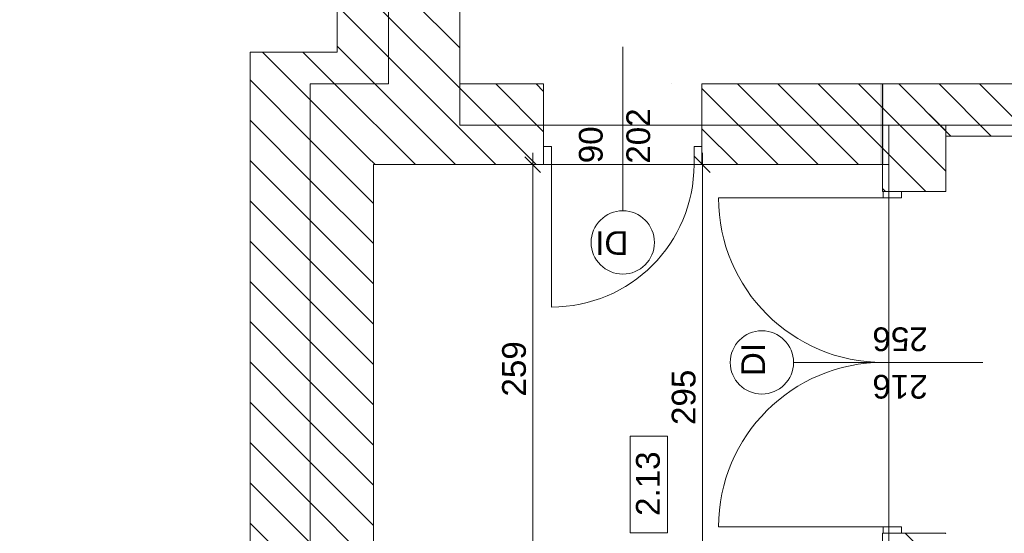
# Model space of a CAD drawing. Header units: millimetres. Extents: x -22225 to 37225, y -49550 to 562.
# Tile 6 of 17: x -480 to 5740, y -33450 to -30204. Entities that reach past the tile are written whole.
import ezdxf

# ---------------------------------------------------------------- set-up
doc = ezdxf.new("R2010")
doc.units = ezdxf.units.MM
for name, color, linetype, lineweight in [('Nowe_220-A Ściany_Nr_pióra__27', 7, 'Continuous', 9), ('poziom_3 (1)_7_2D - Ogólne_Nr_pióra__19', 7, 'Continuous', 9), ('poziom_3 (1)_7_Defpoints_Nr_pióra__7', 7, 'Continuous', 9), ('poziom_3 (1)_7_Drzwi ArchiCAD_Nr_pióra__27_Nr_pióra__7', 7, 'Continuous', 9), ('poziom_3 (1)_7_Drzwi ArchiCAD_Nr_pióra__81_Nr_pióra__1', 7, 'Continuous', 9), ('poziom_3 (1)_7_Konstrukcja - Stropy_Nr_pióra__81_Nr_pióra__1', 7, 'Continuous', 9), ('poziom_3 (1)_7_Konstrukcja - Ściany zew_Nr_pióra__107_Nr_pióra__11', 7, 'Continuous', 9), ('poziom_3 (1)_7_Konstrukcja - Ściany zew_Nr_pióra__27_Nr_pióra__7', 7, 'Continuous', 9), ('poziom_3 (1)_7_Metryczki pomieszczeń ArchiCADa_Nr_pióra__6_Nr_pióra__5', 7, 'Continuous', 9), ('poziom_3 (1)_7_Znaczniki drzwi ArchiCADa_Nr_pióra__1_Nr_pióra__7', 7, 'Continuous', 9), ('poziom_3 (1)_7_Znaczniki drzwi ArchiCADa_Nr_pióra__2_Nr_pióra__8', 7, 'Continuous', 9), ('poziom_3 (1)_7_Znaczniki drzwi ArchiCADa_Nr_pióra__7_Nr_pióra__7', 7, 'Continuous', 9)]:
    doc.layers.add(name, color=color, linetype=linetype, lineweight=lineweight)
doc.styles.add('GENERATED_STYLE_1', font='arial.ttf')
pattern_1 = [(135, (37225, -40870), (127.2792, 127.2792), [])]

msp = doc.modelspace()

# ---------------------------------------------------------------- hatches: boundary and pattern name
at = {"layer": 'poziom_3 (1)_7_2D - Ogólne_Nr_pióra__19'}
msp.add_hatch(color=256, dxfattribs=at).paths.add_polyline_path([(4981, -30612.8), (4956.1, -30612.8), (4956.1, -31119.5), (4981, -31119.5)])
at = {"layer": 'poziom_3 (1)_7_Konstrukcja - Ściany zew_Nr_pióra__107_Nr_pióra__11'}
h = msp.add_hatch(dxfattribs=at)
h.set_pattern_fill('BLOCZKI_CERAMICZNE_0007', color=256, angle=270, style=0, pattern_type=2)
h.set_pattern_definition(pattern_1)
h.paths.add_polyline_path([(2300, -30610), (2300, -23980), (1850, -23980), (1850, -30610)])
h = msp.add_hatch(dxfattribs=at)
h.set_pattern_fill('BLOCZKI_CERAMICZNE_0007', color=256, angle=270, style=0, pattern_type=2)
h.set_pattern_definition(pattern_1)
h.paths.add_polyline_path([(1850, -30610), (1850, -24510), (1525, -24510), (1525, -30410)])
h = msp.add_hatch(dxfattribs=at)
h.set_pattern_fill('BLOCZKI_CERAMICZNE_0007', color=256, angle=270, style=0, pattern_type=2)
h.set_pattern_definition(pattern_1)
h.paths.add_polyline_path([(1355, -39290), (1355, -30610), (975, -30410), (975, -39290)])
h = msp.add_hatch(dxfattribs=at)
h.set_pattern_fill('BLOCZKI_CERAMICZNE_0007', color=256, angle=270, style=0, pattern_type=2)
h.set_pattern_definition(pattern_1)
h.paths.add_polyline_path([(1355, -30610), (1850, -30610), (1525, -30410), (975, -30410)])
h = msp.add_hatch(dxfattribs=at)
h.set_pattern_fill('BLOCZKI_CERAMICZNE_0007', color=256, angle=270, style=0, pattern_type=2)
h.set_pattern_definition(pattern_1)
h.paths.add_polyline_path([(1755, -38930), (1755, -31120), (1355, -30610), (1355, -39290)])
h = msp.add_hatch(dxfattribs=at)
h.set_pattern_fill('BLOCZKI_CERAMICZNE_0007', color=256, angle=270, style=0, pattern_type=2)
h.set_pattern_definition(pattern_1)
h.paths.add_polyline_path([(2300, -30610), (1355, -30610), (1755, -31120), (2300, -31120)])
h = msp.add_hatch(dxfattribs=at)
h.set_pattern_fill('BLOCZKI_CERAMICZNE_0007', color=256, angle=270, style=0, pattern_type=2)
h.set_pattern_definition(pattern_1)
h.paths.add_polyline_path([(2300, -31120), (2830, -31120), (2830, -30610), (2300, -30610)])
h = msp.add_hatch(dxfattribs=at)
h.set_pattern_fill('BLOCZKI_CERAMICZNE_0007', color=256, angle=270, style=0, pattern_type=2)
h.set_pattern_definition(pattern_1)
h.paths.add_polyline_path([(3830, -31120), (4970, -31120), (4970, -30610), (3830, -30610)])
h = msp.add_hatch(dxfattribs=at)
h.set_pattern_fill('BLOCZKI_CERAMICZNE_0007', color=256, angle=270, style=0, pattern_type=2)
h.set_pattern_definition(pattern_1)
h.paths.add_polyline_path([(4970, -31290), (5370, -31290), (5370, -30870), (4970, -30610)])
h = msp.add_hatch(dxfattribs=at)
h.set_pattern_fill('BLOCZKI_CERAMICZNE_0007', color=256, angle=270, style=0, pattern_type=2)
h.set_pattern_definition(pattern_1)
h.paths.add_polyline_path([(5370, -30940), (9770, -30940), (9770, -30610), (4970, -30610)])
h = msp.add_hatch(dxfattribs=at)
h.set_pattern_fill('BLOCZKI_CERAMICZNE_0007', color=256, angle=270, style=0, pattern_type=2)
h.set_pattern_definition(pattern_1)
h.paths.add_polyline_path([(5370, -33970), (5370, -33450), (4970, -33450), (4970, -33970)])

# ---------------------------------------------------------------- linework, layer by layer
at = {"layer": 'Nowe_220-A Ściany_Nr_pióra__27'}
for p, q in [((2810.8, -31170), (2710.8, -31070)), ((2760.8, -31120), (2760.8, -31045)), ((3882.4, -31169.5), (3782.4, -31069.5)), ((3832.4, -31119.5), (3832.4, -31044.5)), ((2760.8, -33710), (2760.8, -31120)), ((3926.2, -31119.5), (3738.7, -31119.5)), ((3832.4, -34070), (3832.4, -31119.5))]:
    msp.add_line(p, q, dxfattribs=at)
at = {"layer": 'poziom_3 (1)_7_Defpoints_Nr_pióra__7'}
msp.add_line((3635, -30610), (3635, -30609.9), dxfattribs=at)
at = {"layer": 'poziom_3 (1)_7_Drzwi ArchiCAD_Nr_pióra__27_Nr_pióra__7'}
for p, q in [((2830, -31120), (2830, -31005)), ((3830, -31120), (3830, -31005)), ((5090, -31290), (4975, -31290)), ((5090, -33450), (4975, -33450))]:
    msp.add_line(p, q, dxfattribs=at)
at = {"layer": 'poziom_3 (1)_7_Drzwi ArchiCAD_Nr_pióra__81_Nr_pióra__1'}
for p, q in [((2880, -31005), (2830, -31005)), ((2830, -31005), (2830, -31120)), ((2880, -31120), (2880, -31005)), ((3830, -31005), (3780, -31005)), ((3780, -31005), (3780, -31120)), ((3830, -31120), (3830, -31005)), ((2830, -31120), (2880, -31120)), ((2880, -31120), (2880, -32020)), ((3780, -31120), (3830, -31120)), ((4975, -31330), (3935, -31330)), ((4975, -31290), (4975, -31330)), ((5090, -31290), (4975, -31290)), ((4975, -31330), (5090, -31330)), ((5090, -31330), (5090, -31290)), ((4975, -33410), (3935, -33410)), ((5090, -33410), (4975, -33410)), ((4975, -33410), (4975, -33450)), ((4975, -33450), (5090, -33450)), ((5090, -33450), (5090, -33410))]:
    msp.add_line(p, q, dxfattribs=at)
for centre, radius, start, end in [((2880, -31120), 900, 270, 0), ((4975, -31330), 1040, 180, 270), ((4975, -33410), 1040, 90, 180)]:
    msp.add_arc(centre, radius, start, end, dxfattribs=at)
at = {"layer": 'poziom_3 (1)_7_Konstrukcja - Stropy_Nr_pióra__81_Nr_pióra__1', "flags": 128}
for points in [[(975, -42140), (975, -30410), (1525, -30410), (1525, -28340), (975, -28340), (-1985, -28340), (-1985, -21290), (-4215, -21290), (-4215, -49140), (-1985, -49140), (-1985, -42140)], [(22540, -30870), (2300, -30870), (2300, -24690), (22540, -24690), (22540, -29270)], [(14250, -33970), (5010, -33970), (5010, -31120), (5010, -30870), (14250, -30870)], [(1755, -38930), (1755, -31120), (5010, -31120), (5010, -38930)]]:
    msp.add_lwpolyline(points, close=True, dxfattribs=at)
at = {"layer": 'poziom_3 (1)_7_Konstrukcja - Ściany zew_Nr_pióra__27_Nr_pióra__7'}
for p, q in [((2830, -31005), (2830, -30610)), ((3830, -31005), (3830, -30610)), ((2830, -31120), (2830, -31005)), ((3830, -31120), (3830, -31005)), ((4975, -31290), (4970, -31290)), ((5090, -31290), (4975, -31290)), ((5370, -31290), (5090, -31290)), ((4975, -33450), (4970, -33450)), ((5090, -33450), (4975, -33450)), ((5370, -33450), (5090, -33450))]:
    msp.add_line(p, q, dxfattribs=at)
at = {"layer": 'poziom_3 (1)_7_Konstrukcja - Ściany zew_Nr_pióra__27_Nr_pióra__7', "flags": 128}
for points in [[(1525, -24510), (1525, -30410)], [(1850, -24510), (1850, -30610)], [(2300, -30610), (2300, -24690)], [(975, -30410), (975, -39290)], [(1525, -30410), (975, -30410)], [(1355, -30610), (1355, -39290)], [(1355, -39290), (1355, -30610)], [(1355, -30610), (1850, -30610)], [(1850, -30610), (1355, -30610)], [(2830, -30610), (2300, -30610)], [(4970, -30610), (3830, -30610)], [(4970, -30610), (4970, -31290)], [(8150, -30610), (4970, -30610)], [(4970, -31120), (4970, -30610)], [(5370, -31290), (5370, -30870)], [(5370, -30940), (9770, -30940)], [(1755, -38930), (1755, -31120)], [(1755, -31120), (2300, -31120)], [(2300, -31120), (2830, -31120)], [(3830, -31120), (4970, -31120)], [(4970, -33450), (4970, -33970)]]:
    msp.add_lwpolyline(points, dxfattribs=at)
at = {"layer": 'poziom_3 (1)_7_Metryczki pomieszczeń ArchiCADa_Nr_pióra__6_Nr_pióra__5'}
for p, q in [((3376.1, -33446.5), (3376.1, -32836.4)), ((3376.1, -32836.4), (3611.8, -32836.4)), ((3611.8, -32836.4), (3611.8, -33446.5)), ((3611.8, -33446.5), (3376.1, -33446.5))]:
    msp.add_line(p, q, dxfattribs=at)
at = {"layer": 'poziom_3 (1)_7_Znaczniki drzwi ArchiCADa_Nr_pióra__1_Nr_pióra__7'}
for p, q in [((3330, -31411.7), (3330, -30375)), ((4408.5, -32370), (5605, -32370))]:
    msp.add_line(p, q, dxfattribs=at)
at = {"layer": 'poziom_3 (1)_7_Znaczniki drzwi ArchiCADa_Nr_pióra__2_Nr_pióra__8'}
for centre, start, end in [((3330, -31611.7), 0, 180), ((3330, -31611.7), 180, 0), ((4208.5, -32370), 90, 270), ((4208.5, -32370), 270, 90)]:
    msp.add_arc(centre, 200, start, end, dxfattribs=at)

# ---------------------------------------------------------------- texts
at = {"layer": 'Nowe_220-A Ściany_Nr_pióra__27', "char_height": 150, "attachment_point": 7, "rotation": 90, "style": 'GENERATED_STYLE_1'}
for s, insert in [('\\A1;259', (2719.6, -32585.7)), ('\\A1;295', (3791.2, -32765.5))]:
    msp.add_mtext(s, dxfattribs=dict(at, insert=insert))
at = {"layer": 'poziom_3 (1)_7_Metryczki pomieszczeń ArchiCADa_Nr_pióra__6_Nr_pióra__5', "insert": (3413.4, -33340.3), "char_height": 150, "attachment_point": 1, "rotation": 90, "style": 'GENERATED_STYLE_1'}
msp.add_mtext('\\A1;2.13', dxfattribs=at)
at = {"layer": 'poziom_3 (1)_7_Znaczniki drzwi ArchiCADa_Nr_pióra__7_Nr_pióra__7', "char_height": 150, "attachment_point": 7, "style": 'GENERATED_STYLE_1'}
for s, insert, rotation in [('\\A1;202', (3504.7, -31113.9), 90), ('\\A1;90', (3204.7, -31111.3), 90), ('\\A1;DI', (3365.2, -31540.5), 180), ('\\A1;256', (5256.4, -32146.3), 180), ('\\A1;DI', (4228.3, -32456.7), 90), ('\\A1;216', (5256.4, -32446.3), 180)]:
    msp.add_mtext(s, dxfattribs=dict(at, insert=insert, rotation=rotation))

doc.saveas('drawing.dxf')
